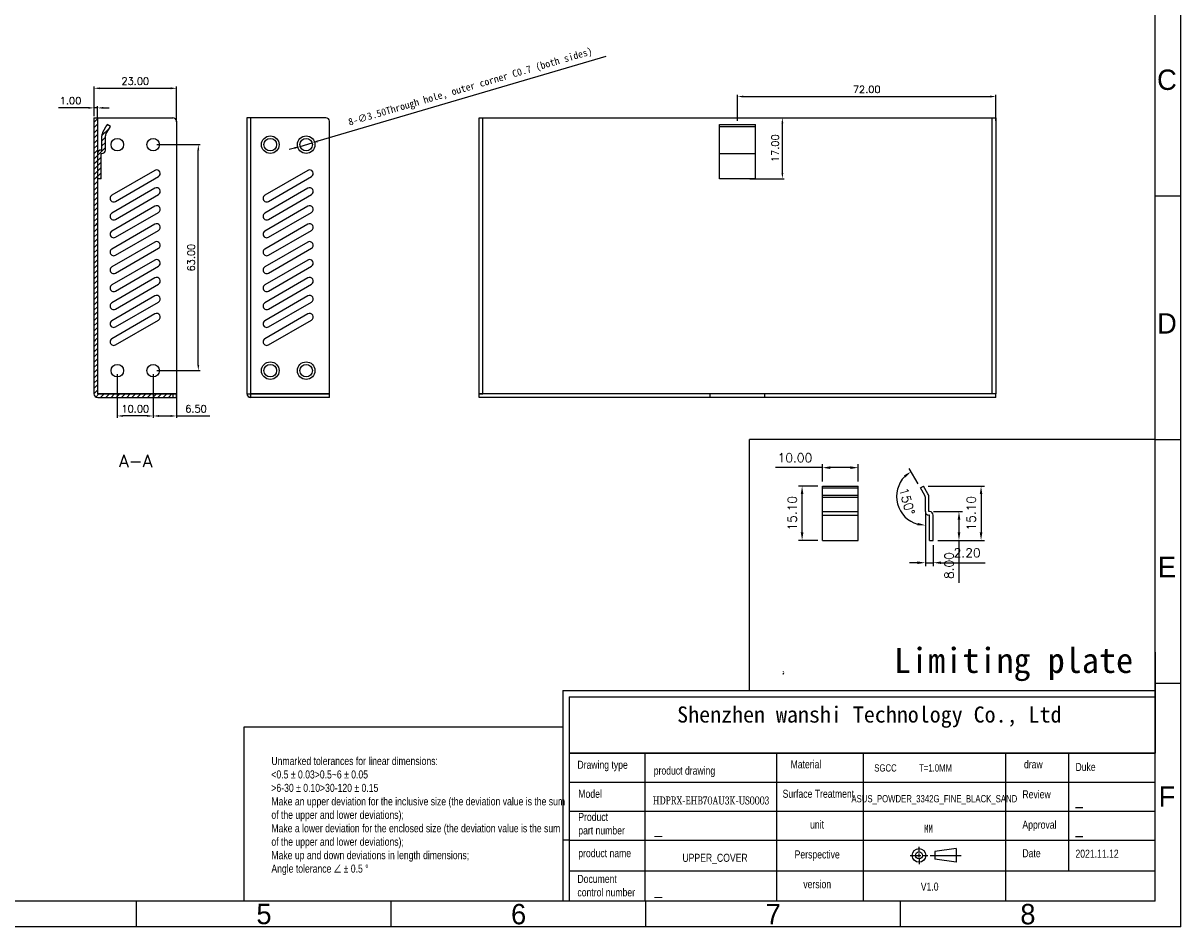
# Model space of a CAD drawing. Header units: millimetres. Extents: x 2671 to 3253, y -1061 to -653.
# Tile 2 of 4: x 2931 to 3253, y -1061 to -809. Entities that reach past the tile are written whole.
import ezdxf
from ezdxf.enums import TextEntityAlignment as Align

# ---------------------------------------------------------------- set-up
doc = ezdxf.new("R2010")
doc.units = ezdxf.units.MM
for name, color, linetype in [('ROUNDS', 7, 'Continuous'), ('图形层', 7, 'Continuous'), ('图框层', 7, 'Continuous'), ('标注层', 7, 'Continuous')]:
    doc.layers.add(name, color=color, linetype=linetype)
doc.styles.add('3', font='txt')
doc.styles.get("Standard").update_dxf_attribs({"font": 'txt', "bigfont": 'gbcbig.shx'})
doc.styles.add('样式 1', font='txt', dxfattribs={"width": 0.8, "height": 4})
doc.dimstyles.new('T2', dxfattribs={"dimtxt": 2, "dimasz": 1.6, "dimexe": 0.5, "dimexo": 1, "dimgap": 1, "dimtad": 1, "dimzin": 1, "dimdsep": 46, "dimtxsty": 'Standard', "dimcen": 0.5, "dimclrd": 4, "dimclre": 4, "dimclrt": 7, "dimadec": 1, "dimazin": 2, "dimtfac": 1, "dimtmove": 0, "dimatfit": 3, "dimfxl": 1.25, "dimarcsym": 0})
doc.dimstyles.new('T2.5', dxfattribs={"dimtxt": 2.5, "dimasz": 2.2, "dimexe": 1, "dimexo": 1.3, "dimgap": 1.5, "dimtad": 1, "dimzin": 1, "dimdsep": 46, "dimtxsty": 'Standard', "dimcen": 0.5, "dimclrd": 4, "dimclre": 4, "dimclrt": 7, "dimadec": 1, "dimazin": 2, "dimtfac": 1, "dimtmove": 0, "dimatfit": 3, "dimfxl": 1.25, "dimarcsym": 0})

# ---------------------------------------------------------------- blocks, each defined once
blk = doc.blocks.new('*D6')
at = {"layer": 'Defpoints', "color": 0, "transparency": 16777216}
for p in [(2973.36, -826.99), (2950.36, -835.2), (2973.36, -837.33)]:
    blk.add_point(p, dxfattribs=at)
at = {"layer": '标注层', "color": 4, "lineweight": -2, "transparency": 16777216}
for p, q in [((2950.36, -834.2), (2950.36, -826.49)), ((2951.96, -826.99), (2971.76, -826.99)), ((2973.36, -836.33), (2973.36, -826.49))]:
    blk.add_line(p, q, dxfattribs=at)
at = {"layer": '标注层', "color": 4, "transparency": 16777216}
for points in [[(2951.96, -826.73), (2951.96, -827.26), (2950.36, -826.99)], [(2971.76, -826.73), (2971.76, -827.26), (2973.36, -826.99)]]:
    blk.add_solid(points, dxfattribs=at)
at = {"layer": '标注层', "color": 7, "transparency": 16777216, "insert": (2961.86, -824.99), "char_height": 2, "attachment_point": 5}
blk.add_mtext('23.00', dxfattribs=at)
blk = doc.blocks.new('*D7')
at = {"layer": 'Defpoints', "color": 0, "transparency": 16777216}
for p in [(2966.86, -842.7), (2979.44, -842.7), (2966.86, -905.7)]:
    blk.add_point(p, dxfattribs=at)
at = {"layer": '标注层', "color": 4, "lineweight": -2, "transparency": 16777216}
for p, q in [((2967.86, -842.7), (2979.94, -842.7)), ((2979.44, -904.1), (2979.44, -844.3)), ((2967.86, -905.7), (2979.94, -905.7))]:
    blk.add_line(p, q, dxfattribs=at)
at = {"layer": '标注层', "color": 4, "transparency": 16777216}
for points in [[(2979.17, -844.3), (2979.7, -844.3), (2979.44, -842.7)], [(2979.17, -904.1), (2979.7, -904.1), (2979.44, -905.7)]]:
    blk.add_solid(points, dxfattribs=at)
at = {"layer": '标注层', "color": 7, "transparency": 16777216, "insert": (2977.44, -874.2), "char_height": 2, "attachment_point": 5, "rotation": 90}
blk.add_mtext('63.00', dxfattribs=at)
blk = doc.blocks.new('*D8')
at = {"layer": 'Defpoints', "color": 0, "transparency": 16777216}
for p in [(2956.86, -905.7), (2966.86, -905.7), (2956.86, -918.34)]:
    blk.add_point(p, dxfattribs=at)
at = {"layer": '标注层', "color": 4, "lineweight": -2, "transparency": 16777216}
for p, q in [((2956.86, -906.7), (2956.86, -918.84)), ((2966.86, -906.7), (2966.86, -918.84)), ((2965.26, -918.34), (2958.46, -918.34))]:
    blk.add_line(p, q, dxfattribs=at)
at = {"layer": '标注层', "color": 4, "transparency": 16777216}
for points in [[(2958.46, -918.08), (2958.46, -918.61), (2956.86, -918.34)], [(2965.26, -918.08), (2965.26, -918.61), (2966.86, -918.34)]]:
    blk.add_solid(points, dxfattribs=at)
at = {"layer": '标注层', "color": 7, "transparency": 16777216, "insert": (2961.86, -916.34), "char_height": 2, "attachment_point": 5}
blk.add_mtext('10.00', dxfattribs=at)
blk = doc.blocks.new('*D9')
at = {"layer": 'Defpoints', "color": 0, "transparency": 16777216}
for p in [(2966.86, -905.7), (2973.36, -910.56), (2966.86, -918.34)]:
    blk.add_point(p, dxfattribs=at)
at = {"layer": '标注层', "color": 4, "lineweight": -2, "transparency": 16777216}
for p, q in [((2966.86, -906.7), (2966.86, -918.84)), ((2973.36, -911.56), (2973.36, -918.84)), ((2968.46, -918.34), (2971.76, -918.34)), ((2973.36, -918.34), (2982.62, -918.34))]:
    blk.add_line(p, q, dxfattribs=at)
at = {"layer": '标注层', "color": 4, "transparency": 16777216}
for points in [[(2968.46, -918.08), (2968.46, -918.61), (2966.86, -918.34)], [(2971.76, -918.08), (2971.76, -918.61), (2973.36, -918.34)]]:
    blk.add_solid(points, dxfattribs=at)
at = {"layer": '标注层', "color": 7, "transparency": 16777216, "insert": (2978.79, -916.34), "char_height": 2, "attachment_point": 5}
blk.add_mtext('6.50', dxfattribs=at)
blk = doc.blocks.new('*D14')
at = {"layer": 'Defpoints', "color": 0, "transparency": 16777216}
for p in [(3011.18, -842.21), (3007.82, -843.19)]:
    blk.add_point(p, dxfattribs=at)
at = {"layer": '标注层', "color": 4, "lineweight": -2, "transparency": 16777216}
for p, q in [((3093.01, -818.16), (3012.71, -841.76)), ((3007.82, -843.19), (3011.18, -842.21)), ((3006.28, -843.64), (3004.75, -844.1))]:
    blk.add_line(p, q, dxfattribs=at)
at = {"layer": '标注层', "color": 4, "transparency": 16777216}
for points in [[(3012.64, -841.5), (3012.79, -842.01), (3011.18, -842.21)], [(3006.21, -843.39), (3006.36, -843.9), (3007.82, -843.19)]]:
    blk.add_solid(points, dxfattribs=at)
at = {"layer": '标注层', "color": 7, "transparency": 16777216, "insert": (3055.34, -826.79), "char_height": 2, "attachment_point": 5, "rotation": 16.3767}
blk.add_mtext('{\\fKaiTi_GB2312|b0|i0|c134|p49;8-∅3.50\\fSimSun|b0|i0|c134|p2;Through hole, outer corner C0.7 (both sides)}', dxfattribs=at)
blk = doc.blocks.new('*D15')
at = {"layer": 'Defpoints', "color": 0, "transparency": 16777216}
for p in [(2950.36, -832.46), (2950.36, -835.73), (2951.36, -836.21)]:
    blk.add_point(p, dxfattribs=at)
at = {"layer": '标注层', "color": 4, "lineweight": -2, "transparency": 16777216}
for p, q in [((2948.76, -832.46), (2940.49, -832.46)), ((2950.36, -834.73), (2950.36, -831.96)), ((2951.36, -832.46), (2950.36, -832.46)), ((2951.36, -835.21), (2951.36, -831.96)), ((2952.96, -832.46), (2954.56, -832.46))]:
    blk.add_line(p, q, dxfattribs=at)
at = {"layer": '标注层', "color": 4, "transparency": 16777216}
for points in [[(2948.76, -832.19), (2948.76, -832.72), (2950.36, -832.46)], [(2952.96, -832.19), (2952.96, -832.72), (2951.36, -832.46)]]:
    blk.add_solid(points, dxfattribs=at)
at = {"layer": '标注层', "color": 7, "transparency": 16777216, "insert": (2943.82, -830.46), "char_height": 2, "attachment_point": 5}
blk.add_mtext('1.00', dxfattribs=at)
blk = doc.blocks.new('*D1243')
at = {"layer": 'Defpoints', "color": 0, "transparency": 16777216}
for p in [(3138.53, -835.2), (3142.25, -835.2), (3132.21, -852.2)]:
    blk.add_point(p, dxfattribs=at)
at = {"layer": '标注层', "color": 4, "lineweight": -2, "transparency": 16777216}
for p, q in [((3139.53, -835.2), (3142.75, -835.2)), ((3142.25, -850.6), (3142.25, -836.8)), ((3133.21, -852.2), (3142.75, -852.2))]:
    blk.add_line(p, q, dxfattribs=at)
at = {"layer": '标注层', "color": 4, "transparency": 16777216}
for points in [[(3141.99, -836.8), (3142.52, -836.8), (3142.25, -835.2)], [(3141.99, -850.6), (3142.52, -850.6), (3142.25, -852.2)]]:
    blk.add_solid(points, dxfattribs=at)
at = {"layer": '标注层', "color": 7, "transparency": 16777216, "insert": (3140.25, -843.7), "char_height": 2, "attachment_point": 5, "rotation": 90}
blk.add_mtext('17.00', dxfattribs=at)
blk = doc.blocks.new('*D1244')
at = {"layer": 'Defpoints', "color": 0, "transparency": 16777216}
for p in [(3201.77, -829.29), (3129.77, -837.1), (3201.77, -837.1)]:
    blk.add_point(p, dxfattribs=at)
at = {"layer": '标注层', "color": 4, "lineweight": -2, "transparency": 16777216}
for p, q in [((3129.77, -836.1), (3129.77, -828.79)), ((3131.37, -829.29), (3200.17, -829.29)), ((3201.77, -836.1), (3201.77, -828.79))]:
    blk.add_line(p, q, dxfattribs=at)
at = {"layer": '标注层', "color": 4, "transparency": 16777216}
for points in [[(3131.37, -829.03), (3131.37, -829.56), (3129.77, -829.29)], [(3200.17, -829.03), (3200.17, -829.56), (3201.77, -829.29)]]:
    blk.add_solid(points, dxfattribs=at)
at = {"layer": '标注层', "color": 7, "transparency": 16777216, "insert": (3165.77, -827.29), "char_height": 2, "attachment_point": 5}
blk.add_mtext('72.00', dxfattribs=at)
blk = doc.blocks.new('*D1246')
at = {"layer": 'Defpoints', "color": 0, "transparency": 16777216}
for p in [(3147.75, -937.92), (3153.41, -937.92), (3153.41, -953.02)]:
    blk.add_point(p, dxfattribs=at)
at = {"layer": '图形层', "color": 4, "lineweight": -2, "transparency": 16777216}
for p, q in [((3152.11, -937.92), (3146.75, -937.92)), ((3147.75, -950.82), (3147.75, -940.12)), ((3152.11, -953.02), (3146.75, -953.02))]:
    blk.add_line(p, q, dxfattribs=at)
at = {"layer": '图形层', "color": 4, "transparency": 16777216}
for points in [[(3147.38, -940.12), (3148.12, -940.12), (3147.75, -937.92)], [(3147.38, -950.82), (3148.12, -950.82), (3147.75, -953.02)]]:
    blk.add_solid(points, dxfattribs=at)
at = {"layer": '图形层', "color": 7, "transparency": 16777216, "insert": (3145, -945.47), "char_height": 2.5, "attachment_point": 5, "rotation": 90}
blk.add_mtext('15.10', dxfattribs=at)
blk = doc.blocks.new('*D1247')
at = {"layer": 'Defpoints', "color": 0, "transparency": 16777216}
for p in [(3153.41, -932.75), (3153.41, -937.92), (3163.41, -937.92)]:
    blk.add_point(p, dxfattribs=at)
at = {"layer": '图形层', "color": 4, "lineweight": -2, "transparency": 16777216}
for p, q in [((3153.41, -936.62), (3153.41, -931.75)), ((3163.41, -936.62), (3163.41, -931.75)), ((3153.41, -932.75), (3140.29, -932.75)), ((3161.21, -932.75), (3155.61, -932.75))]:
    blk.add_line(p, q, dxfattribs=at)
at = {"layer": '图形层', "color": 4, "transparency": 16777216}
for points in [[(3155.61, -932.38), (3155.61, -933.12), (3153.41, -932.75)], [(3161.21, -932.38), (3161.21, -933.12), (3163.41, -932.75)]]:
    blk.add_solid(points, dxfattribs=at)
at = {"layer": '图形层', "color": 7, "transparency": 16777216, "insert": (3145.75, -930), "char_height": 2.5, "attachment_point": 5}
blk.add_mtext('10.00', dxfattribs=at)
blk = doc.blocks.new('*D1248')
at = {"layer": 'Defpoints', "color": 0, "transparency": 16777216}
for p in [(3183.11, -945.02), (3184.31, -953.02), (3191.48, -953.02)]:
    blk.add_point(p, dxfattribs=at)
at = {"layer": '图形层', "color": 4, "lineweight": -2, "transparency": 16777216}
for p, q in [((3184.41, -945.02), (3192.48, -945.02)), ((3191.48, -947.22), (3191.48, -950.82)), ((3185.61, -953.02), (3192.48, -953.02)), ((3191.48, -953.02), (3191.48, -964.89))]:
    blk.add_line(p, q, dxfattribs=at)
at = {"layer": '图形层', "color": 4, "transparency": 16777216}
for points in [[(3191.12, -947.22), (3191.85, -947.22), (3191.48, -945.02)], [(3191.12, -950.82), (3191.85, -950.82), (3191.48, -953.02)]]:
    blk.add_solid(points, dxfattribs=at)
at = {"layer": '图形层', "color": 7, "transparency": 16777216, "insert": (3188.73, -960.06), "char_height": 2.5, "attachment_point": 5, "rotation": 90}
blk.add_mtext('8.00', dxfattribs=at)
blk = doc.blocks.new('*D1249')
at = {"layer": 'Defpoints', "color": 0, "transparency": 16777216}
for p in [(3181.61, -937.92), (3184.31, -953.02), (3197.64, -953.02)]:
    blk.add_point(p, dxfattribs=at)
at = {"layer": '图形层', "color": 4, "lineweight": -2, "transparency": 16777216}
for p, q in [((3182.91, -937.92), (3198.64, -937.92)), ((3197.64, -940.12), (3197.64, -950.82)), ((3185.61, -953.02), (3198.64, -953.02))]:
    blk.add_line(p, q, dxfattribs=at)
at = {"layer": '图形层', "color": 4, "transparency": 16777216}
for points in [[(3197.27, -940.12), (3198, -940.12), (3197.64, -937.92)], [(3197.27, -950.82), (3198, -950.82), (3197.64, -953.02)]]:
    blk.add_solid(points, dxfattribs=at)
at = {"layer": '图形层', "color": 7, "transparency": 16777216, "insert": (3194.89, -945.47), "char_height": 2.5, "attachment_point": 5, "rotation": 90}
blk.add_mtext('15.10', dxfattribs=at)
blk = doc.blocks.new('*D1250')
at = {"layer": 'Defpoints', "color": 0, "transparency": 16777216}
for p in [(3180.74, -938.42), (3174.21, -939.4), (3181.97, -940.56), (3182.11, -941.06), (3182.11, -945.02)]:
    blk.add_point(p, dxfattribs=at)
at = {"layer": '图形层', "color": 4, "lineweight": -2, "transparency": 16777216}
for p, q in [((3180.09, -937.3), (3177.6, -932.98)), ((3182.11, -946.32), (3182.11, -949.81))]:
    blk.add_line(p, q, dxfattribs=at)
blk.add_arc((3182.11, -940.79), 8.02, 135.7685, 254.2315, dxfattribs=at)
at = {"layer": '图形层', "color": 4, "transparency": 16777216}
for points in [[(3176.13, -934.91), (3176.59, -935.49), (3178.1, -933.84)], [(3179.98, -948.14), (3179.88, -948.87), (3182.11, -948.81)]]:
    blk.add_solid(points, dxfattribs=at)
at = {"layer": '图形层', "color": 7, "transparency": 16777216, "insert": (3177.02, -942.15), "char_height": 2.5, "attachment_point": 5, "rotation": 285}
blk.add_mtext('150°', dxfattribs=at)
blk = doc.blocks.new('*D1251')
at = {"layer": 'Defpoints', "color": 0, "transparency": 16777216}
for p in [(3182.11, -944.06), (3184.31, -953.02), (3184.31, -959.25)]:
    blk.add_point(p, dxfattribs=at)
at = {"layer": '图形层', "color": 4, "lineweight": -2, "transparency": 16777216}
for p, q in [((3182.11, -945.36), (3182.11, -960.25)), ((3184.31, -954.32), (3184.31, -960.25)), ((3179.91, -959.25), (3177.71, -959.25)), ((3182.11, -959.25), (3184.31, -959.25)), ((3186.51, -959.25), (3198.79, -959.25))]:
    blk.add_line(p, q, dxfattribs=at)
at = {"layer": '图形层', "color": 4, "transparency": 16777216}
for points in [[(3179.91, -958.89), (3179.91, -959.62), (3182.11, -959.25)], [(3186.51, -958.89), (3186.51, -959.62), (3184.31, -959.25)]]:
    blk.add_solid(points, dxfattribs=at)
at = {"layer": '图形层', "color": 7, "transparency": 16777216, "insert": (3193.75, -956.5), "char_height": 2.5, "attachment_point": 5}
blk.add_mtext('2.20', dxfattribs=at)

msp = doc.modelspace()

# ---------------------------------------------------------------- hatches: boundary and pattern name
h = msp.add_hatch()
h.set_pattern_fill('A', color=2, scale=1.027888, angle=45, style=0, pattern_type=0)
h.set_pattern_definition([(45, (2714.0685, -985.6157), (-0.7268267, 0.7268267), [])])
edge = h.paths.add_edge_path()
edge.add_line((2950.356, -835.198), (2950.356, -865.198))
edge.add_line((2951.356, -835.198), (2950.356, -835.198))
edge.add_line((2951.356, -835.198), (2951.356, -865.198))
edge.add_line((2951.356, -865.198), (2950.356, -865.198))
edge = h.paths.add_edge_path()
edge.add_arc((2951.406, -912.148), 1.05, 180, 270)
edge.add_line((2950.356, -897.198), (2950.356, -912.148))
edge.add_line((2951.356, -897.198), (2950.356, -897.198))
edge.add_line((2951.356, -897.198), (2951.356, -912.148))
edge.add_arc((2951.406, -912.148), 0.05, 180, 270)
edge.add_line((2951.406, -912.198), (2972.306, -912.198))
edge.add_line((2972.306, -912.198), (2972.306, -913.198))
edge.add_line((2951.406, -913.198), (2972.306, -913.198))
edge = h.paths.add_edge_path()
edge.add_line((2950.356, -867.198), (2950.356, -875.198))
edge.add_line((2951.356, -867.198), (2950.356, -867.198))
edge.add_line((2951.356, -867.198), (2951.356, -875.198))
edge.add_line((2951.356, -875.198), (2950.356, -875.198))
edge = h.paths.add_edge_path()
edge.add_line((2950.356, -877.198), (2950.356, -885.198))
edge.add_line((2951.356, -877.198), (2950.356, -877.198))
edge.add_line((2951.356, -877.198), (2951.356, -885.198))
edge.add_line((2951.356, -885.198), (2950.356, -885.198))
edge = h.paths.add_edge_path()
edge.add_line((2950.356, -887.198), (2950.356, -895.198))
edge.add_line((2951.356, -887.198), (2950.356, -887.198))
edge.add_line((2951.356, -887.198), (2951.356, -895.198))
edge.add_line((2951.356, -895.198), (2950.356, -895.198))
edge = h.paths.add_edge_path()
edge.add_line((2951.356, -852.198), (2951.356, -845.198))
edge.add_arc((2952.356, -845.198), 1, 90, 180)
edge.add_line((2952.356, -844.198), (2952.556, -844.198))
edge.add_line((2952.556, -844.198), (2952.556, -840.234))
edge.add_arc((2954.556, -840.234), 2, 150, 180)
edge.add_line((2952.824, -839.234), (2954.056, -837.1))
edge.add_line((2954.922, -837.6), (2954.056, -837.1))
edge.add_line((2953.69, -839.734), (2954.922, -837.6))
edge.add_arc((2954.556, -840.234), 1, 150, 180)
edge.add_line((2953.556, -844.198), (2953.556, -840.234))
edge.add_arc((2952.556, -844.198), 1, 270, 360)
edge.add_line((2952.356, -845.198), (2952.556, -845.198))
edge.add_line((2952.356, -852.198), (2952.356, -845.198))
edge.add_line((2952.356, -852.198), (2951.356, -852.198))
h = msp.add_hatch()
h.set_pattern_fill('A', color=2, scale=1.027888, angle=45, style=0, pattern_type=0)
h.set_pattern_definition([(45, (2714.0685, -985.6176), (-0.7268267, 0.7268267), [])])
edge = h.paths.add_edge_path()
edge.add_line((2950.356, -835.2), (2950.356, -912.15))
edge.add_line((2951.356, -835.2), (2950.356, -835.2))
edge.add_line((2951.356, -835.2), (2951.356, -912.15))
edge.add_arc((2951.406, -912.15), 0.05, 180, 270)
edge.add_line((2951.406, -912.2), (2972.306, -912.2))
edge.add_line((2972.306, -912.2), (2972.306, -913.2))
edge.add_line((2951.406, -913.2), (2972.306, -913.2))
edge.add_arc((2951.406, -912.15), 1.05, 180, 270)

# ---------------------------------------------------------------- linework, layer by layer
at = {"color": 7}
for p, q in [((2950.356, -835.2), (2950.356, -912.15)), ((2950.356, -835.2), (2972.356, -835.2)), ((2951.356, -835.2), (2951.356, -912.15)), ((3057.765, -835.2), (3201.765, -835.2)), ((3058.765, -912.15), (3058.765, -835.2)), ((3200.765, -912.15), (3200.765, -835.2)), ((2952.824, -839.234), (2954.056, -837.1)), ((2953.69, -839.734), (2954.922, -837.6)), ((2954.922, -837.6), (2954.056, -837.1)), ((2973.356, -836.2), (2973.356, -912.15)), ((3124.765, -852.2), (3124.765, -837.102)), ((3124.765, -837.602), (3134.765, -837.602)), ((3134.765, -852.2), (3134.765, -837.102)), ((2952.556, -844.198), (2952.556, -840.234)), ((2953.556, -844.198), (2953.556, -840.234)), ((2952.356, -844.198), (2952.556, -844.198)), ((2952.356, -852.198), (2952.356, -845.198)), ((2952.356, -845.198), (2952.556, -845.198)), ((3124.765, -845.2), (3134.765, -845.2)), ((2967.356, -849.871), (2955.356, -856.799)), ((2956.356, -858.531), (2968.356, -851.603)), ((2952.356, -852.198), (2951.356, -852.198)), ((2967.356, -854.871), (2955.356, -861.799)), ((3134.765, -852.2), (3124.765, -852.2)), ((2956.356, -863.531), (2968.356, -856.603)), ((2967.356, -859.871), (2955.356, -866.799)), ((2956.356, -868.531), (2968.356, -861.603)), ((2967.356, -864.871), (2955.356, -871.799)), ((2956.356, -873.531), (2968.356, -866.603)), ((2967.356, -869.871), (2955.356, -876.799)), ((2956.356, -878.531), (2968.356, -871.603)), ((2967.356, -874.871), (2955.356, -881.799)), ((2956.356, -883.531), (2968.356, -876.603)), ((2967.356, -879.871), (2955.356, -886.799)), ((2956.356, -888.531), (2968.356, -881.603)), ((2967.356, -884.871), (2955.356, -891.799)), ((2956.356, -893.531), (2968.356, -886.603)), ((2967.356, -889.871), (2955.356, -896.799)), ((2956.356, -898.531), (2968.356, -891.603)), ((2973.356, -912.15), (2951.356, -912.15)), ((2951.406, -912.2), (2973.356, -912.2)), ((2951.406, -913.2), (2973.356, -913.2)), ((2972.306, -912.2), (2972.306, -913.2)), ((2973.356, -913.2), (2973.356, -912.2)), ((2993.997, -913.199), (2994.045, -912.2)), ((3015.997, -912.2), (2994.047, -912.2)), ((2994.047, -913.2), (2994.047, -912.2)), ((3015.997, -913.2), (3015.997, -912.2)), ((3057.765, -912.15), (3058.765, -912.15)), ((3057.765, -913.2), (3057.765, -912.2)), ((3201.765, -912.2), (3057.765, -912.2)), ((3122.165, -913.2), (3122.165, -912.2)), ((3137.365, -913.2), (3137.365, -912.2)), ((3201.765, -912.15), (3200.765, -912.15)), ((3201.765, -913.2), (3201.765, -912.2))]:
    msp.add_line(p, q, dxfattribs=at)
at = {"color": 3}
for p, q in [((2992.997, -835.2), (2992.997, -912.15)), ((3014.997, -835.2), (2992.997, -835.2)), ((2993.997, -835.2), (2993.997, -912.15)), ((3057.765, -912.15), (3057.765, -835.2)), ((3201.765, -835.2), (3201.765, -912.15)), ((3015.997, -912.15), (3015.997, -836.2)), ((3124.765, -837.102), (3134.765, -837.102)), ((3009.997, -849.871), (2997.997, -856.799)), ((2998.997, -858.531), (3010.997, -851.603)), ((3009.997, -854.871), (2997.997, -861.799)), ((2998.997, -863.531), (3010.997, -856.603)), ((3009.997, -859.871), (2997.997, -866.799)), ((2998.997, -868.531), (3010.997, -861.603)), ((3009.997, -864.871), (2997.997, -871.799)), ((2998.997, -873.531), (3010.997, -866.603)), ((3009.997, -869.871), (2997.997, -876.799)), ((2998.997, -878.531), (3010.997, -871.603)), ((3009.997, -874.871), (2997.997, -881.799)), ((2998.997, -883.531), (3010.997, -876.603)), ((3009.997, -879.871), (2997.997, -886.799)), ((2998.997, -888.531), (3010.997, -881.603)), ((3009.997, -884.871), (2997.997, -891.799)), ((2998.997, -893.531), (3010.997, -886.603)), ((3009.997, -889.871), (2997.997, -896.799)), ((2998.997, -898.531), (3010.997, -891.603)), ((2992.997, -912.15), (3015.997, -912.15)), ((3015.997, -913.2), (2994.047, -913.2)), ((3201.765, -913.2), (3057.765, -913.2))]:
    msp.add_line(p, q, dxfattribs=at)
at = {"color": 7, "linetype": 'Continuous'}
for p, q in [((2952.824, -839.234), (2954.056, -837.1)), ((2953.69, -839.734), (2954.922, -837.6)), ((2954.922, -837.6), (2954.056, -837.1)), ((2952.556, -844.198), (2952.556, -840.234)), ((2953.556, -844.198), (2953.556, -840.234)), ((2952.356, -844.198), (2952.556, -844.198)), ((2952.356, -852.198), (2952.356, -845.198)), ((2952.356, -845.198), (2952.556, -845.198)), ((3153.406, -953.022), (3153.406, -937.924)), ((3153.406, -938.424), (3163.406, -938.424)), ((3163.406, -953.022), (3163.406, -937.924)), ((3180.74, -938.424), (3181.606, -937.924)), ((3181.972, -940.558), (3180.74, -938.424)), ((3182.838, -940.058), (3181.606, -937.924)), ((3163.406, -940.558), (3153.406, -940.558)), ((3163.406, -941.058), (3153.406, -941.058)), ((3182.106, -945.022), (3182.106, -941.058)), ((3183.106, -945.022), (3183.106, -941.058)), ((3153.406, -945.022), (3163.406, -945.022)), ((3183.306, -945.022), (3183.106, -945.022)), ((3153.406, -946.022), (3163.406, -946.022)), ((3183.306, -946.022), (3183.106, -946.022)), ((3183.306, -953.022), (3183.306, -946.022)), ((3153.406, -953.022), (3163.406, -953.022)), ((3183.306, -953.022), (3184.306, -953.022))]:
    msp.add_line(p, q, dxfattribs=at)
at = {"color": 3, "linetype": 'Continuous'}
msp.add_line((3153.406, -937.924), (3163.406, -937.924), dxfattribs=at)
at = {"color": 7}
for centre in [(2956.856, -842.7), (2966.856, -842.7), (2999.497, -842.7), (3009.497, -842.7), (2956.856, -905.7), (2966.856, -905.7), (2999.497, -905.7), (3009.497, -905.7)]:
    msp.add_circle(centre, 1.75, dxfattribs=at)
at = {"color": 3}
for centre in [(2999.497, -842.7), (3009.497, -842.7), (2999.497, -905.7), (3009.497, -905.7)]:
    msp.add_circle(centre, 2.45, dxfattribs=at)
at = {"color": 7}
for centre, radius, start, end in [((2972.356, -836.2), 1, 0, 90), ((2954.556, -840.234), 2, 150, 180), ((2954.556, -840.234), 1, 150, 180), ((2952.356, -845.198), 1, 90, 180), ((2952.556, -844.198), 1, 270, 0), ((2967.856, -850.737), 1, 300, 120), ((2967.856, -855.737), 1, 300, 120), ((2955.856, -857.665), 1, 120, 300), ((2967.856, -860.737), 1, 300, 120), ((2955.856, -862.665), 1, 120, 300), ((2967.856, -865.737), 1, 300, 120), ((2955.856, -867.665), 1, 120, 300), ((2967.856, -870.737), 1, 300, 120), ((2955.856, -872.665), 1, 120, 300), ((2955.856, -877.665), 1, 120, 300), ((2967.856, -875.737), 1, 300, 120), ((2967.856, -880.737), 1, 300, 120), ((2955.856, -882.665), 1, 120, 300), ((2955.856, -887.665), 1, 120, 300), ((2967.856, -885.737), 1, 300, 120), ((2967.856, -890.737), 1, 300, 120), ((2955.856, -892.665), 1, 120, 300), ((2955.856, -897.665), 1, 120, 300), ((2951.406, -912.15), 1.05, 180, 270), ((2951.406, -912.15), 0.05, 180, 270), ((2994.047, -912.15), 0.05, 180, 270)]:
    msp.add_arc(centre, radius, start, end, dxfattribs=at)
at = {"color": 3}
for centre, radius, start, end in [((3014.997, -836.2), 1, 0, 90), ((3010.497, -850.737), 1, 300, 120), ((3010.497, -855.737), 1, 300, 120), ((2998.497, -857.665), 1, 120, 300), ((3010.497, -860.737), 1, 300, 120), ((2998.497, -862.665), 1, 120, 300), ((3010.497, -865.737), 1, 300, 120), ((2998.497, -867.665), 1, 120, 300), ((3010.497, -870.737), 1, 300, 120), ((2998.497, -872.665), 1, 120, 300), ((2998.497, -877.665), 1, 120, 300), ((3010.497, -875.737), 1, 300, 120), ((3010.497, -880.737), 1, 300, 120), ((2998.497, -882.665), 1, 120, 300), ((2998.497, -887.665), 1, 120, 300), ((3010.497, -885.737), 1, 300, 120), ((3010.497, -890.737), 1, 300, 120), ((2998.497, -892.665), 1, 120, 300), ((2998.497, -897.665), 1, 120, 300), ((2994.047, -912.15), 1.05, 180, 270)]:
    msp.add_arc(centre, radius, start, end, dxfattribs=at)
at = {"color": 7, "linetype": 'Continuous'}
for centre, radius, start, end in [((2952.356, -845.198), 1, 90, 180), ((2952.556, -844.198), 1, 270, 0), ((3181.106, -941.058), 1, 0, 30), ((3181.106, -941.058), 2, 0, 30), ((3183.106, -945.022), 1, 180, 270), ((3183.306, -946.022), 1, 0, 90)]:
    msp.add_arc(centre, radius, start, end, dxfattribs=at)
at = {"color": 7}
msp.add_open_spline([(3058.162, -912.179), (3058.363, -912.169), (3058.564, -912.16), (3058.765, -912.15)], degree=3, dxfattribs=at)
at = {"layer": 'ROUNDS', "color": 7, "linetype": 'Continuous'}
for points, knots in [([(3142.413, -990.208), (3142.414, -990.213), (3142.416, -990.221), (3142.421, -990.232), (3142.425, -990.242), (3142.431, -990.251), (3142.436, -990.258), (3142.442, -990.263), (3142.449, -990.267), (3142.453, -990.269), (3142.456, -990.269)], [0, 0, 0, 0, 0.1719681, 0.3283104, 0.4695319, 0.5964996, 0.7105796, 0.8138071, 0.9090439, 1, 1, 1, 1]), ([(3142.456, -990.269), (3142.457, -990.269), (3142.461, -990.27), (3142.468, -990.27), (3142.475, -990.268), (3142.482, -990.264), (3142.488, -990.261), (3142.494, -990.257), (3142.502, -990.25), (3142.513, -990.239), (3142.526, -990.224), (3142.539, -990.206), (3142.552, -990.185), (3142.566, -990.161), (3142.579, -990.135), (3142.593, -990.106), (3142.606, -990.075), (3142.62, -990.041), (3142.638, -989.993), (3142.651, -989.956), (3142.659, -989.93)], [0, 0, 0, 0, 0.0122941, 0.0248908, 0.0520158, 0.0670449, 0.0832543, 0.1007631, 0.1196595, 0.1618352, 0.2101003, 0.2645436, 0.3251163, 0.3916707, 0.4639851, 0.5417778, 0.6247183, 0.7124347, 0.804519, 1, 1, 1, 1]), ([(3142.592, -989.687), (3142.596, -989.682), (3142.602, -989.673), (3142.606, -989.663), (3142.608, -989.657)], [0, 0, 0, 0, 0.5066276, 1, 1, 1, 1]), ([(3142.608, -989.657), (3142.609, -989.653), (3142.611, -989.643), (3142.612, -989.628), (3142.611, -989.612), (3142.609, -989.602), (3142.608, -989.597)], [0, 0, 0, 0, 0.2379547, 0.4809406, 0.7336168, 1, 1, 1, 1])]:
    msp.add_open_spline(points, degree=3, knots=knots, dxfattribs=at)
at = {"layer": '图形层', "color": 3}
for p, q in [((3246.19, -924.923), (3133.128, -924.923)), ((3133.128, -995.083), (3133.128, -924.923)), ((3184.306, -953.022), (3184.306, -946.022))]:
    msp.add_line(p, q, dxfattribs=at)
at = {"layer": '图框层', "color": 0}
for p, q in [((3253.332, -1060.77), (3253.332, -653.229)), ((3246.19, -1053.629), (3246.19, -660.37)), ((3246.19, -984.179), (3246.19, -1012.358)), ((3246.19, -992.847), (3253.332, -992.847)), ((3081.082, -994.878), (3081.082, -1053.629)), ((3081.082, -994.878), (3246.19, -994.878)), ((3082.846, -996.642), (3082.846, -1053.629)), ((3082.846, -996.642), (3246.19, -996.642)), ((3082.846, -996.642), (3245.673, -996.642)), ((3246.19, -1012.358), (3082.846, -1012.358)), ((3082.846, -1012.358), (3246.19, -1012.358)), ((3082.846, -1012.358), (3246.19, -1012.358)), ((3103.964, -1053.629), (3103.964, -1012.358)), ((3140.74, -1053.629), (3140.74, -1012.56)), ((3164.902, -1053.629), (3164.902, -1012.342)), ((3204.588, -1053.629), (3204.588, -1012.358)), ((3222.121, -1045.132), (3222.121, -1012.358)), ((3082.846, -1020.45), (3246.19, -1020.45)), ((3082.846, -1028.543), (3246.19, -1028.543)), ((3082.846, -1036.635), (3081.082, -1036.635)), ((3082.846, -1036.635), (3246.19, -1036.635)), ((3180.34, -1039.796), (3180.34, -1038.426)), ((3190.711, -1038.958), (3184.722, -1039.796)), ((3190.711, -1038.958), (3190.711, -1042.762)), ((3177.903, -1040.88), (3180.872, -1040.86)), ((3180.34, -1041.392), (3180.34, -1040.328)), ((3180.34, -1041.924), (3180.34, -1043.294)), ((3181.404, -1040.86), (3182.774, -1040.86)), ((3183.406, -1040.86), (3192.126, -1040.86)), ((3184.722, -1039.796), (3184.722, -1041.924)), ((3190.711, -1042.762), (3184.722, -1041.924)), ((3082.846, -1045.132), (3246.19, -1045.132)), ((3246.19, -1053.629), (2678.308, -1053.629)), ((2962.249, -1060.77), (2962.249, -1053.629)), ((3033.235, -1060.77), (3033.235, -1053.629)), ((3104.22, -1060.77), (3104.22, -1053.629)), ((3175.205, -1060.77), (3175.205, -1053.629)), ((3253.332, -1060.77), (2671.167, -1060.77))]:
    msp.add_line(p, q, dxfattribs=at)
at = {"layer": '图框层'}
for p, q in [((3246.19, -857), (3253.332, -857)), ((3246.19, -924.923), (3253.332, -924.923))]:
    msp.add_line(p, q, dxfattribs=at)
at = {"layer": '图框层', "color": 0}
msp.add_lwpolyline([(2992.199, -1005.007), (3081.082, -1005.007), (3081.082, -1053.629), (2992.199, -1053.629)], close=True, dxfattribs=at)
for radius in [1.902, 0.978]:
    msp.add_circle((3180.34, -1040.86), radius, dxfattribs=at)

# ---------------------------------------------------------------- texts
at = {"color": 2, "insert": (2966.634, -929.14), "char_height": 3.5, "width": 7.35, "attachment_point": 3, "line_spacing_factor": 0.9}
msp.add_mtext('A-A', dxfattribs=at)
at = {"layer": '图形层', "color": 3, "insert": (3173.359, -982.987), "char_height": 7, "width": 75.61528, "attachment_point": 1}
msp.add_mtext('{\\fFangSong|b0|i0|c134|p49;Limiting plate}', dxfattribs=at)
at = {"layer": '图框层', "color": 0, "style": '3'}
for s, p in [('C', (3249.453, -824.603)), ('D', (3249.453, -892.527)), ('E', (3249.453, -960.451)), ('F', (3249.453, -1024.415)), ('5', (2997.742, -1057.221)), ('6', (3068.727, -1057.221)), ('7', (3139.712, -1057.221)), ('8', (3210.698, -1057.221))]:
    msp.add_text(s, height=5.679, rotation=0, dxfattribs=at).set_placement(p, align=Align.MIDDLE)
at = {"layer": '图框层', "color": 0, "style": '样式 1', "width": 0.8}
msp.add_text('product drawing', height=2.25, dxfattribs=at).set_placement((3106.398, -1018.341))
at = {"layer": '图框层', "color": 0, "linetype": 'ByBlock', "insert": (3112.918, -999.321), "char_height": 4.5, "width": 145.39017, "attachment_point": 1}
msp.add_mtext('{\\fFangSong|b0|i0|c134|p49;Shenzhen wanshi Technology Co., Ltd}', dxfattribs=at)
at = {"layer": '图框层', "color": 0, "attachment_point": 1, "style": '样式 1'}
for s, insert, char_height, width in [('Unmarked tolerances for linear dimensions:^J<0.5 ± 0.03>0.5~6 ± 0.05^J>6-30 ± 0.10>30-120 ± 0.15^JMake an upper deviation for the inclusive size (the deviation value is the sum of the upper and lower deviations);^JMake a lower deviation for the enclosed size (the deviation value is the sum of the upper and lower deviations);^JMake up and down deviations in length dimensions;^JAngle tolerance ∠ ± 0.5 °', (2999.807, -1013.405), 2.25, 82.44269), ('Drawing type', (3085.11, -1014.457), 2.25, 63.19012), ('Material', (3144.539, -1014.323), 2.25, 63.19012), ('draw', (3209.605, -1014.338), 2.25, 63.19012), ('Duke', (3223.954, -1015.071), 2.25, 63.19012), ('Model', (3085.377, -1022.549), 2.25, 63.19012), ('Surface Treatment', (3142.321, -1022.538), 2.25, 63.19012), ('Review', (3209.167, -1022.702), 2.25, 63.19012), ('{\\fCambria|b0|i0|c0|p18;\\C256;HDPRX-EHB70AU3K-US0003}', (3106.117, -1024.41), 2.25, 63.19012), ('Product \\Ppart number', (3085.36, -1029.009), 2.25, 63.19012), ('_', (3223.954, -1023.163), 3.528, 63.19012), ('unit', (3149.975, -1031.123), 2.25, 63.19012), ('{\\fKaiTi_GB2312|b0|i0|c134|p49;MM}', (3181.749, -1032.24), 2.25, 63.19012), ('Approval', (3209.167, -1031.161), 2.25, 63.19012), ('_', (3106.656, -1031.219), 3.528, 63.19012), ('_', (3223.954, -1031.255), 3.528, 63.19012), ('product name', (3085.36, -1039.103), 2.25, 63.19012), ('Date', (3209.167, -1039.117), 2.25, 63.19012), ('Perspective', (3145.672, -1039.454), 2.25, 63.19012), ('{\\C1;2021.11.12}', (3223.954, -1039.249), 2.25, 63.19012), ('Document \\Pcontrol number', (3085.123, -1046.277), 2.25, 63.19012), ('version', (3148.085, -1047.753), 2.25, 63.19012), ('V1.0', (3180.839, -1048.433), 2.25, 63.19012), ('_', (3106.656, -1048.212), 3.528, 63.19012)]:
    msp.add_mtext(s, dxfattribs=dict(at, insert=insert, char_height=char_height, width=width))
at = {"layer": '图框层', "color": 0, "style": '样式 1', "width": 0.8}
for tag, text, height, p in [('SGCC', '张兰桂', 2.025, (3170.991, -1016.468)), ('T=1.0MM', '聂文彪', 2.025, (3184.947, -1016.468)), ('ASUS_POWDER_3342G_FINE_BLACK_SAND', '张兰桂', 2.025, (3184.618, -1025.04)), ('UPPER_COVER', '张兰桂', 2.25, (3123.481, -1041.513))]:
    msp.add_attdef(tag, text=text, height=height, dxfattribs=at).set_placement(p, align=Align.MIDDLE_CENTER)

# ---------------------------------------------------------------- dimensions: what is measured, and where the dimension line sits
at = {"layer": '图形层', "color": 3}
for base, p1, p2, picture, middle in [((3153.406, -932.749), (3163.406, -937.924), (3153.406, -937.924), '*D1247', (3145.748, -929.999)), ((3184.306, -959.255), (3182.106, -944.056), (3184.306, -953.022), '*D1251', (3193.747, -956.505))]:
    dim = msp.add_linear_dim(base=base, p1=p1, p2=p2, dimstyle='T2.5', dxfattribs=at)
    dim.commit()
    dim.dimension.update_dxf_attribs({"geometry": picture, "text_midpoint": middle})
dim = msp.add_angular_dim_2l(base=(3174.209, -939.397), line1=((3181.972, -940.558), (3180.74, -938.424)), line2=((3182.106, -945.022), (3182.106, -941.058)), dimstyle='T2.5', dxfattribs=at)
dim.commit()
dim.dimension.update_dxf_attribs({"geometry": '*D1250', "text_midpoint": (3177.016, -942.153)})
for base, p1, p2, picture, middle in [((3147.751, -937.924), (3153.406, -953.022), (3153.406, -937.924), '*D1246', (3145.001, -945.473)), ((3197.636, -953.022), (3181.606, -937.924), (3184.306, -953.022), '*D1249', (3194.886, -945.473)), ((3191.482, -953.022), (3183.106, -945.022), (3184.306, -953.022), '*D1248', (3188.732, -960.055))]:
    dim = msp.add_linear_dim(base=base, p1=p1, p2=p2, angle=90, dimstyle='T2.5', dxfattribs=at)
    dim.commit()
    dim.dimension.update_dxf_attribs({"geometry": picture, "text_midpoint": middle})
at = {"layer": '标注层', "color": 0}
dim = msp.add_diameter_dim_2p(p1=(3007.818, -843.193), p2=(3011.176, -842.207), text='{\\fKaiTi_GB2312|b0|i0|c134|p49;8-<>\\fSimSun|b0|i0|c134|p2;Through hole, outer corner C0.7 (both sides)}', dimstyle='T2', dxfattribs=at)
dim.commit()
dim.dimension.update_dxf_attribs({"geometry": '*D14', "text_midpoint": (3056.001, -829.034), "dimtype": 163})
at = {"layer": '标注层', "color": 1}
for base, p1, p2, picture, middle in [((2973.356, -826.992), (2950.356, -835.2), (2973.356, -837.327), '*D6', (2961.856, -824.992)), ((3201.765, -829.295), (3129.765, -837.102), (3201.765, -837.102), '*D1244', (3165.765, -827.295)), ((2950.356, -832.456), (2951.356, -836.209), (2950.356, -835.73), '*D15', (2943.822, -830.456)), ((2956.856, -918.344), (2966.856, -905.7), (2956.856, -905.7), '*D8', (2961.856, -916.344))]:
    dim = msp.add_linear_dim(base=base, p1=p1, p2=p2, dimstyle='T2', dxfattribs=at)
    dim.commit()
    dim.dimension.update_dxf_attribs({"geometry": picture, "text_midpoint": middle})
for base, p1, p2, picture, middle in [((3142.253, -835.2), (3132.207, -852.2), (3138.532, -835.2), '*D1243', (3140.253, -843.7)), ((2979.438, -842.7), (2966.856, -905.7), (2966.856, -842.7), '*D7', (2977.438, -874.2))]:
    dim = msp.add_linear_dim(base=base, p1=p1, p2=p2, angle=90, dimstyle='T2', dxfattribs=at)
    dim.commit()
    dim.dimension.update_dxf_attribs({"geometry": picture, "text_midpoint": middle})
dim = msp.add_linear_dim(base=(2966.856, -918.344), p1=(2973.356, -910.564), p2=(2966.856, -905.7), dimstyle='T2', dxfattribs=at)
dim.commit()
dim.dimension.update_dxf_attribs({"geometry": '*D9', "text_midpoint": (2978.789, -918.344), "dimtype": 160})

doc.saveas('drawing.dxf')
